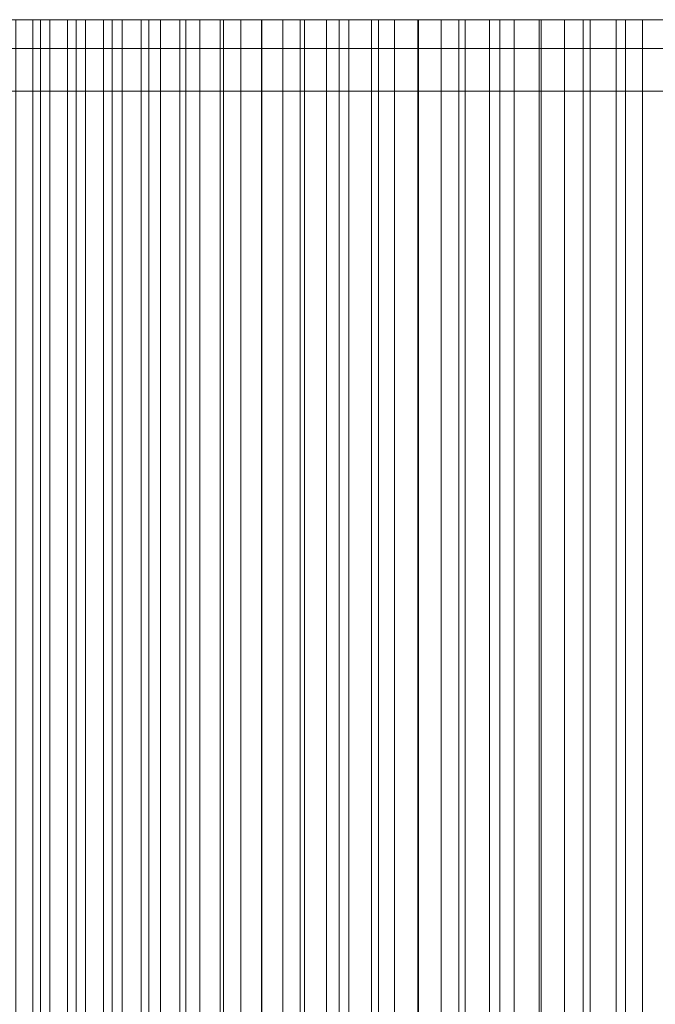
# Model space of a CAD drawing. Header units: centimetres. Extents: x -72 to 74, y -14 to 13.
# Tile 28 of 61: x -14.086 to -13.335, y 12.138 to 13.3. Entities that reach past the tile are written whole.
import ezdxf

# ---------------------------------------------------------------- set-up
doc = ezdxf.new("R2010")
doc.units = ezdxf.units.CM
doc.header["$LTSCALE"] = 2.54
doc.layers.add('Lucido design-1', color=7, linetype='Continuous')

# ---------------------------------------------------------------- blocks, each defined once
blk = doc.blocks.new('Gruppo-2-1')
at = {"color": 230, "linetype": 'Continuous', "lineweight": 9}
for points, invisible_edges in [([(-14.5734, 13.3, -57.895), (29.3447, 13.3, -58.895), (-15.5734, 13.3, -58.895), (-14.5734, 13.3, -57.895)], 13), ([(-15.082, 13.3, 102.6818), (-14.8999, 13.3, 103.8059), (-14.0083, 13.3, 103.0826), (-15.082, 13.3, 102.6818)], 15), ([(-15.082, 13.3, 102.6818), (-14.0083, 13.3, 103.0826), (-14.0294, 13.3, 102.9508), (-15.082, 13.3, 102.6818)], 13), ([(-15.082, 13.3, 102.6818), (-14.0294, 13.3, 102.9508), (-14.0501, 13.3, 102.8189), (-15.082, 13.3, 102.6818)], 13), ([(-15.082, 13.3, 102.6818), (-14.0501, 13.3, 102.8189), (-14.0705, 13.3, 102.6869), (-15.082, 13.3, 102.6818)], 13), ([(-15.082, 13.3, 102.6818), (-14.0705, 13.3, 102.6869), (-14.0904, 13.3, 102.5549), (-15.082, 13.3, 102.6818)], 13), ([(-14.8999, 13.3, 103.8059), (-14.7525, 13.3, 104.6059), (-13.8492, 13.3, 104.0036), (-14.8999, 13.3, 103.8059)], 15), ([(-14.8999, 13.3, 103.8059), (-13.8492, 13.3, 104.0036), (-13.8731, 13.3, 103.8723), (-14.8999, 13.3, 103.8059)], 13), ([(-14.8999, 13.3, 103.8059), (-13.8731, 13.3, 103.8723), (-13.8966, 13.3, 103.7408), (-14.8999, 13.3, 103.8059)], 13), ([(-14.8999, 13.3, 103.8059), (-13.8966, 13.3, 103.7408), (-13.9197, 13.3, 103.6093), (-14.8999, 13.3, 103.8059)], 13), ([(-14.8999, 13.3, 103.8059), (-13.9197, 13.3, 103.6093), (-13.9425, 13.3, 103.4777), (-14.8999, 13.3, 103.8059)], 13), ([(-14.8999, 13.3, 103.8059), (-13.9425, 13.3, 103.4777), (-13.9648, 13.3, 103.3461), (-14.8999, 13.3, 103.8059)], 13), ([(-14.8999, 13.3, 103.8059), (-13.9648, 13.3, 103.3461), (-13.9867, 13.3, 103.2144), (-14.8999, 13.3, 103.8059)], 13), ([(-14.8999, 13.3, 103.8059), (-13.9867, 13.3, 103.2144), (-14.0083, 13.3, 103.0826), (-14.8999, 13.3, 103.8059)], 13), ([(-14.7525, 13.3, 104.6059), (-14.5566, 13.3, 105.5621), (-13.6705, 13.3, 104.9211), (-14.7525, 13.3, 104.6059)], 15), ([(-14.7525, 13.3, 104.6059), (-13.6705, 13.3, 104.9211), (-13.6972, 13.3, 104.7903), (-14.7525, 13.3, 104.6059)], 13), ([(-14.7525, 13.3, 104.6059), (-13.6972, 13.3, 104.7903), (-13.7236, 13.3, 104.6593), (-14.7525, 13.3, 104.6059)], 13), ([(-14.7525, 13.3, 104.6059), (-13.7236, 13.3, 104.6593), (-13.7495, 13.3, 104.5284), (-14.7525, 13.3, 104.6059)], 13), ([(-14.7525, 13.3, 104.6059), (-13.7495, 13.3, 104.5284), (-13.775, 13.3, 104.3973), (-14.7525, 13.3, 104.6059)], 13), ([(-14.7525, 13.3, 104.6059), (-13.775, 13.3, 104.3973), (-13.8001, 13.3, 104.2661), (-14.7525, 13.3, 104.6059)], 13), ([(-14.7525, 13.3, 104.6059), (-13.8001, 13.3, 104.2661), (-13.8248, 13.3, 104.1349), (-14.7525, 13.3, 104.6059)], 13), ([(-14.7525, 13.3, 104.6059), (-13.8248, 13.3, 104.1349), (-13.8492, 13.3, 104.0036), (-14.7525, 13.3, 104.6059)], 13), ([(-14.5734, 13.3, -57.895), (29.3447, 13.3, -57.895), (29.3447, 13.3, -58.895), (-14.5734, 13.3, -57.895)], 12), ([(-14.5566, 13.3, 105.5621), (-14.3775, 13.3, 106.3555), (-13.502, 13.3, 105.7043), (-14.5566, 13.3, 105.5621)], 15), ([(-14.5566, 13.3, 105.5621), (-13.502, 13.3, 105.7043), (-13.531, 13.3, 105.574), (-14.5566, 13.3, 105.5621)], 13), ([(-14.5566, 13.3, 105.5621), (-13.531, 13.3, 105.574), (-13.5597, 13.3, 105.4436), (-14.5566, 13.3, 105.5621)], 13), ([(-14.5566, 13.3, 105.5621), (-13.5597, 13.3, 105.4436), (-13.588, 13.3, 105.3131), (-14.5566, 13.3, 105.5621)], 13), ([(-14.5566, 13.3, 105.5621), (-13.588, 13.3, 105.3131), (-13.6159, 13.3, 105.1825), (-14.5566, 13.3, 105.5621)], 13), ([(-14.5566, 13.3, 105.5621), (-13.6159, 13.3, 105.1825), (-13.6434, 13.3, 105.0518), (-14.5566, 13.3, 105.5621)], 13), ([(-14.5566, 13.3, 105.5621), (-13.6434, 13.3, 105.0518), (-13.6705, 13.3, 104.9211), (-14.5566, 13.3, 105.5621)], 13), ([(-14.3775, 13.3, 106.3555), (-14.2632, 13.3, 106.83), (-13.3506, 13.3, 106.3545), (-14.3775, 13.3, 106.3555)], 15), ([(-14.3775, 13.3, 106.3555), (-13.3506, 13.3, 106.3545), (-13.3816, 13.3, 106.2247), (-14.3775, 13.3, 106.3555)], 13), ([(-14.3775, 13.3, 106.3555), (-13.3816, 13.3, 106.2247), (-13.4123, 13.3, 106.0947), (-14.3775, 13.3, 106.3555)], 13), ([(-14.3775, 13.3, 106.3555), (-13.4123, 13.3, 106.0947), (-13.4426, 13.3, 105.9647), (-14.3775, 13.3, 106.3555)], 13), ([(-14.3775, 13.3, 106.3555), (-13.4426, 13.3, 105.9647), (-13.4725, 13.3, 105.8345), (-14.3775, 13.3, 106.3555)], 13), ([(-14.3775, 13.3, 106.3555), (-13.4725, 13.3, 105.8345), (-13.502, 13.3, 105.7043), (-14.3775, 13.3, 106.3555)], 13), ([(-14.2632, 13.3, 106.83), (-14.1438, 13.3, 107.3032), (-14.0613, 13.3, 107.618), (-14.2632, 13.3, 106.83)], 15), ([(-14.2632, 13.3, 106.83), (-14.0613, 13.3, 107.618), (-13.1894, 13.3, 107.0024), (-14.2632, 13.3, 106.83)], 15), ([(-14.2632, 13.3, 106.83), (-13.1894, 13.3, 107.0024), (-13.2224, 13.3, 106.873), (-14.2632, 13.3, 106.83)], 13), ([(-14.2632, 13.3, 106.83), (-13.2224, 13.3, 106.873), (-13.255, 13.3, 106.7435), (-14.2632, 13.3, 106.83)], 13), ([(-14.2632, 13.3, 106.83), (-13.255, 13.3, 106.7435), (-13.2873, 13.3, 106.614), (-14.2632, 13.3, 106.83)], 13), ([(-14.2632, 13.3, 106.83), (-13.2873, 13.3, 106.614), (-13.3191, 13.3, 106.4843), (-14.2632, 13.3, 106.83)], 13), ([(-14.2632, 13.3, 106.83), (-13.3191, 13.3, 106.4843), (-13.3506, 13.3, 106.3545), (-14.2632, 13.3, 106.83)], 13), ([(-14.1438, 13.3, 107.3032), (-14.1028, 13.3, 107.4607), (-14.0613, 13.3, 107.618), (-14.1438, 13.3, 107.3032)], 12), ([(-14.0613, 13.3, 107.618), (-14.0192, 13.3, 107.7751), (-13.9765, 13.3, 107.9321), (-14.0613, 13.3, 107.618)], 12), ([(-14.0613, 13.3, 107.618), (-13.9765, 13.3, 107.9321), (-13.8895, 13.3, 108.2456), (-14.0613, 13.3, 107.618)], 15), ([(-14.0613, 13.3, 107.618), (-13.8895, 13.3, 108.2456), (-13.8002, 13.3, 108.5585), (-14.0613, 13.3, 107.618)], 15), ([(-14.0613, 13.3, 107.618), (-13.8002, 13.3, 108.5585), (-12.983, 13.3, 107.7765), (-14.0613, 13.3, 107.618)], 15), ([(-14.0613, 13.3, 107.618), (-12.983, 13.3, 107.7765), (-13.0184, 13.3, 107.6478), (-14.0613, 13.3, 107.618)], 13), ([(-14.0613, 13.3, 107.618), (-13.0184, 13.3, 107.6478), (-13.0533, 13.3, 107.5189), (-14.0613, 13.3, 107.618)], 13), ([(-14.0613, 13.3, 107.618), (-13.0533, 13.3, 107.5189), (-13.0879, 13.3, 107.3899), (-14.0613, 13.3, 107.618)], 13), ([(-14.0613, 13.3, 107.618), (-13.0879, 13.3, 107.3899), (-13.1221, 13.3, 107.2609), (-14.0613, 13.3, 107.618)], 13), ([(-14.0613, 13.3, 107.618), (-13.1221, 13.3, 107.2609), (-13.156, 13.3, 107.1317), (-14.0613, 13.3, 107.618)], 13), ([(-14.0613, 13.3, 107.618), (-13.156, 13.3, 107.1317), (-13.1894, 13.3, 107.0024), (-14.0613, 13.3, 107.618)], 13), ([(-13.9765, 13.3, 107.9321), (-13.9333, 13.3, 108.0889), (-13.8895, 13.3, 108.2456), (-13.9765, 13.3, 107.9321)], 12), ([(-13.8895, 13.3, 108.2456), (-13.8451, 13.3, 108.4021), (-13.8002, 13.3, 108.5585), (-13.8895, 13.3, 108.2456)], 12), ([(-13.8002, 13.3, 108.5585), (-13.7547, 13.3, 108.7147), (-13.7087, 13.3, 108.8707), (-13.8002, 13.3, 108.5585)], 12), ([(-13.8002, 13.3, 108.5585), (-13.7087, 13.3, 108.8707), (-13.6149, 13.3, 109.1823), (-13.8002, 13.3, 108.5585)], 15), ([(-13.8002, 13.3, 108.5585), (-13.6149, 13.3, 109.1823), (-12.7625, 13.3, 108.5467), (-13.8002, 13.3, 108.5585)], 15), ([(-13.8002, 13.3, 108.5585), (-12.7625, 13.3, 108.5467), (-12.8002, 13.3, 108.4186), (-13.8002, 13.3, 108.5585)], 13), ([(-13.8002, 13.3, 108.5585), (-12.8002, 13.3, 108.4186), (-12.8376, 13.3, 108.2904), (-13.8002, 13.3, 108.5585)], 13), ([(-13.8002, 13.3, 108.5585), (-12.8376, 13.3, 108.2904), (-12.8745, 13.3, 108.1621), (-13.8002, 13.3, 108.5585)], 13), ([(-13.8002, 13.3, 108.5585), (-12.8745, 13.3, 108.1621), (-12.9111, 13.3, 108.0337), (-13.8002, 13.3, 108.5585)], 13), ([(-13.8002, 13.3, 108.5585), (-12.9111, 13.3, 108.0337), (-12.9472, 13.3, 107.9052), (-13.8002, 13.3, 108.5585)], 13), ([(-13.8002, 13.3, 108.5585), (-12.9472, 13.3, 107.9052), (-12.983, 13.3, 107.7765), (-13.8002, 13.3, 108.5585)], 13), ([(-13.7087, 13.3, 108.8707), (-13.662, 13.3, 109.0266), (-13.6149, 13.3, 109.1823), (-13.7087, 13.3, 108.8707)], 12), ([(-13.6149, 13.3, 109.1823), (-13.5671, 13.3, 109.3378), (-13.5188, 13.3, 109.4931), (-13.6149, 13.3, 109.1823)], 12), ([(-13.6149, 13.3, 109.1823), (-13.5188, 13.3, 109.4931), (-13.32, 13.3, 110.1127), (-13.6149, 13.3, 109.1823)], 15), ([(-13.6149, 13.3, 109.1823), (-13.32, 13.3, 110.1127), (-12.5281, 13.3, 109.3128), (-13.6149, 13.3, 109.1823)], 15), ([(-13.6149, 13.3, 109.1823), (-12.5281, 13.3, 109.3128), (-12.5681, 13.3, 109.1854), (-13.6149, 13.3, 109.1823)], 13), ([(-13.6149, 13.3, 109.1823), (-12.5681, 13.3, 109.1854), (-12.6078, 13.3, 109.0579), (-13.6149, 13.3, 109.1823)], 13), ([(-13.6149, 13.3, 109.1823), (-12.6078, 13.3, 109.0579), (-12.6471, 13.3, 108.9303), (-13.6149, 13.3, 109.1823)], 13), ([(-13.6149, 13.3, 109.1823), (-12.6471, 13.3, 108.9303), (-12.6859, 13.3, 108.8026), (-13.6149, 13.3, 109.1823)], 13), ([(-13.6149, 13.3, 109.1823), (-12.6859, 13.3, 108.8026), (-12.7244, 13.3, 108.6747), (-13.6149, 13.3, 109.1823)], 13), ([(-13.6149, 13.3, 109.1823), (-12.7244, 13.3, 108.6747), (-12.7625, 13.3, 108.5467), (-13.6149, 13.3, 109.1823)], 13), ([(-13.5188, 13.3, 109.4931), (-13.4699, 13.3, 109.6483), (-13.4205, 13.3, 109.8033), (-13.5188, 13.3, 109.4931)], 12), ([(-13.5188, 13.3, 109.4931), (-13.4205, 13.3, 109.8033), (-13.32, 13.3, 110.1127), (-13.5188, 13.3, 109.4931)], 15), ([(-13.4205, 13.3, 109.8033), (-13.3705, 13.3, 109.9581), (-13.32, 13.3, 110.1127), (-13.4205, 13.3, 109.8033)], 12), ([(-14.5734, 13.2658, 96.0359), (-14.2831, 13.2658, 101.0988), (-12.2797, 13.2658, 110.0745), (-14.5734, 13.2658, 96.0359)], 15), ([(-14.5734, 13.2658, 96.0359), (-12.2797, 13.2658, 110.0745), (-2.4276, 13.2658, 126.4085), (-14.5734, 13.2658, 96.0359)], 15), ([(-14.5734, 13.2658, 96.0359), (-2.4276, 13.2658, 126.4085), (35.8883, 13.2658, 139.5837), (-14.5734, 13.2658, 96.0359)], 15), ([(-14.5734, 13.2658, 96.0359), (35.8883, 13.2658, 139.5837), (73.3955, 13.2658, 95.1085), (-14.5734, 13.2658, 96.0359)], 15), ([(-14.5734, 13.2658, -57.895), (-14.5734, 13.2658, 96.0359), (73.3955, 13.2658, 95.1085), (-14.5734, 13.2658, -57.895)], 14), ([(-14.5734, 13.2658, -57.895), (73.3955, 13.2658, 95.1085), (73.3955, 13.2658, -57.895), (-14.5734, 13.2658, -57.895)], 9), ([(-14.2831, 13.2658, 101.0988), (-14.0904, 13.2658, 102.5549), (-13.9425, 13.2658, 103.4777), (-14.2831, 13.2658, 101.0988)], 15), ([(-14.2831, 13.2658, 101.0988), (-13.9425, 13.2658, 103.4777), (-13.6159, 13.2658, 105.1825), (-14.2831, 13.2658, 101.0988)], 15), ([(-14.2831, 13.2658, 101.0988), (-13.6159, 13.2658, 105.1825), (-12.2797, 13.2658, 110.0745), (-14.2831, 13.2658, 101.0988)], 15), ([(-14.0904, 13.2658, 102.5549), (-14.0705, 13.2658, 102.6869), (-14.0501, 13.2658, 102.8189), (-14.0904, 13.2658, 102.5549)], 12), ([(-14.0904, 13.2658, 102.5549), (-14.0501, 13.2658, 102.8189), (-14.0083, 13.2658, 103.0826), (-14.0904, 13.2658, 102.5549)], 15), ([(-14.0904, 13.2658, 102.5549), (-14.0083, 13.2658, 103.0826), (-13.9425, 13.2658, 103.4777), (-14.0904, 13.2658, 102.5549)], 15), ([(-14.0501, 13.2658, 102.8189), (-14.0294, 13.2658, 102.9508), (-14.0083, 13.2658, 103.0826), (-14.0501, 13.2658, 102.8189)], 12), ([(-14.0083, 13.2658, 103.0826), (-13.9867, 13.2658, 103.2144), (-13.9648, 13.2658, 103.3461), (-14.0083, 13.2658, 103.0826)], 12), ([(-14.0083, 13.2658, 103.0826), (-13.9648, 13.2658, 103.3461), (-13.9425, 13.2658, 103.4777), (-14.0083, 13.2658, 103.0826)], 13), ([(-13.9425, 13.2658, 103.4777), (-13.9197, 13.2658, 103.6093), (-13.8966, 13.2658, 103.7408), (-13.9425, 13.2658, 103.4777)], 12), ([(-13.9425, 13.2658, 103.4777), (-13.8966, 13.2658, 103.7408), (-13.8731, 13.2658, 103.8723), (-13.9425, 13.2658, 103.4777)], 13), ([(-13.9425, 13.2658, 103.4777), (-13.8731, 13.2658, 103.8723), (-13.8248, 13.2658, 104.1349), (-13.9425, 13.2658, 103.4777)], 15), ([(-13.9425, 13.2658, 103.4777), (-13.8248, 13.2658, 104.1349), (-13.7495, 13.2658, 104.5284), (-13.9425, 13.2658, 103.4777)], 15), ([(-13.9425, 13.2658, 103.4777), (-13.7495, 13.2658, 104.5284), (-13.6159, 13.2658, 105.1825), (-13.9425, 13.2658, 103.4777)], 15), ([(-13.8731, 13.2658, 103.8723), (-13.8492, 13.2658, 104.0036), (-13.8248, 13.2658, 104.1349), (-13.8731, 13.2658, 103.8723)], 12), ([(-13.8248, 13.2658, 104.1349), (-13.8001, 13.2658, 104.2661), (-13.7495, 13.2658, 104.5284), (-13.8248, 13.2658, 104.1349)], 14), ([(-13.8001, 13.2658, 104.2661), (-13.775, 13.2658, 104.3973), (-13.7495, 13.2658, 104.5284), (-13.8001, 13.2658, 104.2661)], 12), ([(-13.7495, 13.2658, 104.5284), (-13.7236, 13.2658, 104.6593), (-13.6972, 13.2658, 104.7903), (-13.7495, 13.2658, 104.5284)], 12), ([(-13.7495, 13.2658, 104.5284), (-13.6972, 13.2658, 104.7903), (-13.6705, 13.2658, 104.9211), (-13.7495, 13.2658, 104.5284)], 13), ([(-13.7495, 13.2658, 104.5284), (-13.6705, 13.2658, 104.9211), (-13.6159, 13.2658, 105.1825), (-13.7495, 13.2658, 104.5284)], 15), ([(-13.6705, 13.2658, 104.9211), (-13.6434, 13.2658, 105.0518), (-13.6159, 13.2658, 105.1825), (-13.6705, 13.2658, 104.9211)], 12), ([(-13.6159, 13.2658, 105.1825), (-13.588, 13.2658, 105.3131), (-13.5597, 13.2658, 105.4436), (-13.6159, 13.2658, 105.1825)], 12), ([(-13.6159, 13.2658, 105.1825), (-13.5597, 13.2658, 105.4436), (-13.531, 13.2658, 105.574), (-13.6159, 13.2658, 105.1825)], 13), ([(-13.6159, 13.2658, 105.1825), (-13.531, 13.2658, 105.574), (-13.3816, 13.2658, 106.2247), (-13.6159, 13.2658, 105.1825)], 15), ([(-13.6159, 13.2658, 105.1825), (-13.3816, 13.2658, 106.2247), (-13.1894, 13.2658, 107.0024), (-13.6159, 13.2658, 105.1825)], 15), ([(-13.6159, 13.2658, 105.1825), (-13.1894, 13.2658, 107.0024), (-12.8376, 13.2658, 108.2904), (-13.6159, 13.2658, 105.1825)], 15), ([(-13.6159, 13.2658, 105.1825), (-12.8376, 13.2658, 108.2904), (-12.2797, 13.2658, 110.0745), (-13.6159, 13.2658, 105.1825)], 15), ([(-13.531, 13.2658, 105.574), (-13.502, 13.2658, 105.7043), (-13.4725, 13.2658, 105.8345), (-13.531, 13.2658, 105.574)], 12), ([(-13.531, 13.2658, 105.574), (-13.4725, 13.2658, 105.8345), (-13.4426, 13.2658, 105.9647), (-13.531, 13.2658, 105.574)], 13), ([(-13.531, 13.2658, 105.574), (-13.4426, 13.2658, 105.9647), (-13.3816, 13.2658, 106.2247), (-13.531, 13.2658, 105.574)], 15), ([(-13.4426, 13.2658, 105.9647), (-13.4123, 13.2658, 106.0947), (-13.3816, 13.2658, 106.2247), (-13.4426, 13.2658, 105.9647)], 12), ([(-13.3816, 13.2658, 106.2247), (-13.3506, 13.2658, 106.3545), (-13.2873, 13.2658, 106.614), (-13.3816, 13.2658, 106.2247)], 14), ([(-13.3816, 13.2658, 106.2247), (-13.2873, 13.2658, 106.614), (-13.1894, 13.2658, 107.0024), (-13.3816, 13.2658, 106.2247)], 15), ([(-13.3506, 13.2658, 106.3545), (-13.3191, 13.2658, 106.4843), (-13.2873, 13.2658, 106.614), (-13.3506, 13.2658, 106.3545)], 12), ([(-14.5734, 13.2158, 96.0359), (-14.2831, 13.2158, 101.0988), (-12.2797, 13.2158, 110.0745), (-14.5734, 13.2158, 96.0359)], 15), ([(-14.5734, 13.2158, 96.0359), (-12.2797, 13.2158, 110.0745), (-2.4276, 13.2158, 126.4085), (-14.5734, 13.2158, 96.0359)], 15), ([(-14.5734, 13.2158, 96.0359), (-2.4276, 13.2158, 126.4085), (35.8883, 13.2158, 139.5837), (-14.5734, 13.2158, 96.0359)], 15), ([(-14.5734, 13.2158, 96.0359), (35.8883, 13.2158, 139.5837), (73.3955, 13.2158, 95.1085), (-14.5734, 13.2158, 96.0359)], 15), ([(-14.5734, 13.2158, -57.895), (-14.5734, 13.2158, 96.0359), (73.3955, 13.2158, 95.1085), (-14.5734, 13.2158, -57.895)], 14), ([(-14.5734, 13.2158, -57.895), (73.3955, 13.2158, 95.1085), (73.3955, 13.2158, -57.895), (-14.5734, 13.2158, -57.895)], 9), ([(-14.2831, 13.2158, 101.0988), (-14.0904, 13.2158, 102.5549), (-13.9425, 13.2158, 103.4777), (-14.2831, 13.2158, 101.0988)], 15), ([(-14.2831, 13.2158, 101.0988), (-13.9425, 13.2158, 103.4777), (-13.6159, 13.2158, 105.1825), (-14.2831, 13.2158, 101.0988)], 15), ([(-14.2831, 13.2158, 101.0988), (-13.6159, 13.2158, 105.1825), (-12.2797, 13.2158, 110.0745), (-14.2831, 13.2158, 101.0988)], 15), ([(-14.0904, 13.2158, 102.5549), (-14.0705, 13.2158, 102.6869), (-14.0501, 13.2158, 102.8189), (-14.0904, 13.2158, 102.5549)], 12), ([(-14.0904, 13.2158, 102.5549), (-14.0501, 13.2158, 102.8189), (-14.0083, 13.2158, 103.0826), (-14.0904, 13.2158, 102.5549)], 15), ([(-14.0904, 13.2158, 102.5549), (-14.0083, 13.2158, 103.0826), (-13.9425, 13.2158, 103.4777), (-14.0904, 13.2158, 102.5549)], 15), ([(-14.0501, 13.2158, 102.8189), (-14.0294, 13.2158, 102.9508), (-14.0083, 13.2158, 103.0826), (-14.0501, 13.2158, 102.8189)], 12), ([(-14.0083, 13.2158, 103.0826), (-13.9867, 13.2158, 103.2144), (-13.9648, 13.2158, 103.3461), (-14.0083, 13.2158, 103.0826)], 12), ([(-14.0083, 13.2158, 103.0826), (-13.9648, 13.2158, 103.3461), (-13.9425, 13.2158, 103.4777), (-14.0083, 13.2158, 103.0826)], 13), ([(-13.9425, 13.2158, 103.4777), (-13.9197, 13.2158, 103.6093), (-13.8966, 13.2158, 103.7408), (-13.9425, 13.2158, 103.4777)], 12), ([(-13.9425, 13.2158, 103.4777), (-13.8966, 13.2158, 103.7408), (-13.8731, 13.2158, 103.8723), (-13.9425, 13.2158, 103.4777)], 13), ([(-13.9425, 13.2158, 103.4777), (-13.8731, 13.2158, 103.8723), (-13.8248, 13.2158, 104.1349), (-13.9425, 13.2158, 103.4777)], 15), ([(-13.9425, 13.2158, 103.4777), (-13.8248, 13.2158, 104.1349), (-13.7495, 13.2158, 104.5284), (-13.9425, 13.2158, 103.4777)], 15), ([(-13.9425, 13.2158, 103.4777), (-13.7495, 13.2158, 104.5284), (-13.6159, 13.2158, 105.1825), (-13.9425, 13.2158, 103.4777)], 15), ([(-13.8731, 13.2158, 103.8723), (-13.8492, 13.2158, 104.0036), (-13.8248, 13.2158, 104.1349), (-13.8731, 13.2158, 103.8723)], 12), ([(-13.8248, 13.2158, 104.1349), (-13.8001, 13.2158, 104.2661), (-13.7495, 13.2158, 104.5284), (-13.8248, 13.2158, 104.1349)], 14), ([(-13.8001, 13.2158, 104.2661), (-13.775, 13.2158, 104.3973), (-13.7495, 13.2158, 104.5284), (-13.8001, 13.2158, 104.2661)], 12), ([(-13.7495, 13.2158, 104.5284), (-13.7236, 13.2158, 104.6593), (-13.6972, 13.2158, 104.7903), (-13.7495, 13.2158, 104.5284)], 12), ([(-13.7495, 13.2158, 104.5284), (-13.6972, 13.2158, 104.7903), (-13.6705, 13.2158, 104.9211), (-13.7495, 13.2158, 104.5284)], 13), ([(-13.7495, 13.2158, 104.5284), (-13.6705, 13.2158, 104.9211), (-13.6159, 13.2158, 105.1825), (-13.7495, 13.2158, 104.5284)], 15), ([(-13.6705, 13.2158, 104.9211), (-13.6434, 13.2158, 105.0518), (-13.6159, 13.2158, 105.1825), (-13.6705, 13.2158, 104.9211)], 12), ([(-13.6159, 13.2158, 105.1825), (-13.588, 13.2158, 105.3131), (-13.5597, 13.2158, 105.4436), (-13.6159, 13.2158, 105.1825)], 12), ([(-13.6159, 13.2158, 105.1825), (-13.5597, 13.2158, 105.4436), (-13.531, 13.2158, 105.574), (-13.6159, 13.2158, 105.1825)], 13), ([(-13.6159, 13.2158, 105.1825), (-13.531, 13.2158, 105.574), (-13.3816, 13.2158, 106.2247), (-13.6159, 13.2158, 105.1825)], 15), ([(-13.6159, 13.2158, 105.1825), (-13.3816, 13.2158, 106.2247), (-13.1894, 13.2158, 107.0024), (-13.6159, 13.2158, 105.1825)], 15), ([(-13.6159, 13.2158, 105.1825), (-13.1894, 13.2158, 107.0024), (-12.8376, 13.2158, 108.2904), (-13.6159, 13.2158, 105.1825)], 15), ([(-13.6159, 13.2158, 105.1825), (-12.8376, 13.2158, 108.2904), (-12.2797, 13.2158, 110.0745), (-13.6159, 13.2158, 105.1825)], 15), ([(-13.531, 13.2158, 105.574), (-13.502, 13.2158, 105.7043), (-13.4725, 13.2158, 105.8345), (-13.531, 13.2158, 105.574)], 12), ([(-13.531, 13.2158, 105.574), (-13.4725, 13.2158, 105.8345), (-13.4426, 13.2158, 105.9647), (-13.531, 13.2158, 105.574)], 13), ([(-13.531, 13.2158, 105.574), (-13.4426, 13.2158, 105.9647), (-13.3816, 13.2158, 106.2247), (-13.531, 13.2158, 105.574)], 15), ([(-13.4426, 13.2158, 105.9647), (-13.4123, 13.2158, 106.0947), (-13.3816, 13.2158, 106.2247), (-13.4426, 13.2158, 105.9647)], 12), ([(-13.3816, 13.2158, 106.2247), (-13.3506, 13.2158, 106.3545), (-13.2873, 13.2158, 106.614), (-13.3816, 13.2158, 106.2247)], 14), ([(-13.3816, 13.2158, 106.2247), (-13.2873, 13.2158, 106.614), (-13.1894, 13.2158, 107.0024), (-13.3816, 13.2158, 106.2247)], 15), ([(-13.3506, 13.2158, 106.3545), (-13.3191, 13.2158, 106.4843), (-13.2873, 13.2158, 106.614), (-13.3506, 13.2158, 106.3545)], 12)]:
    blk.add_3dface(points, dxfattribs=dict(at, invisible_edges=invisible_edges))
for points in [[(-15.5734, 13.3, -58.895), (-15.5734, 9.3, -58.895), (29.3447, 9.3, -58.895), (29.3447, 13.3, -58.895)], [(29.3447, 13.3, -57.895), (29.3447, 9.3, -57.895), (-14.5734, 9.3, -57.895), (-14.5734, 13.3, -57.895)], [(-14.0613, 13.3, 107.618), (-14.0613, 9.3, 107.618), (-14.1028, 9.3, 107.4607), (-14.1028, 13.3, 107.4607)], [(-14.0904, 13.3, 102.5549), (-14.0904, 9.3, 102.5549), (-14.0705, 9.3, 102.6869), (-14.0705, 13.3, 102.6869)], [(-14.0705, 13.3, 102.6869), (-14.0705, 9.3, 102.6869), (-14.0501, 9.3, 102.8189), (-14.0501, 13.3, 102.8189)], [(-14.0192, 13.3, 107.7751), (-14.0192, 9.3, 107.7751), (-14.0613, 9.3, 107.618), (-14.0613, 13.3, 107.618)], [(-14.0501, 13.3, 102.8189), (-14.0501, 9.3, 102.8189), (-14.0294, 9.3, 102.9508), (-14.0294, 13.3, 102.9508)], [(-14.0294, 13.3, 102.9508), (-14.0294, 9.3, 102.9508), (-14.0083, 9.3, 103.0826), (-14.0083, 13.3, 103.0826)], [(-13.9765, 13.3, 107.9321), (-13.9765, 9.3, 107.9321), (-14.0192, 9.3, 107.7751), (-14.0192, 13.3, 107.7751)], [(-14.0083, 13.3, 103.0826), (-14.0083, 9.3, 103.0826), (-13.9867, 9.3, 103.2144), (-13.9867, 13.3, 103.2144)], [(-13.9867, 13.3, 103.2144), (-13.9867, 9.3, 103.2144), (-13.9648, 9.3, 103.3461), (-13.9648, 13.3, 103.3461)], [(-13.9333, 13.3, 108.0889), (-13.9333, 9.3, 108.0889), (-13.9765, 9.3, 107.9321), (-13.9765, 13.3, 107.9321)], [(-13.9648, 13.3, 103.3461), (-13.9648, 9.3, 103.3461), (-13.9425, 9.3, 103.4777), (-13.9425, 13.3, 103.4777)], [(-13.9425, 13.3, 103.4777), (-13.9425, 9.3, 103.4777), (-13.9197, 9.3, 103.6093), (-13.9197, 13.3, 103.6093)], [(-13.8895, 13.3, 108.2456), (-13.8895, 9.3, 108.2456), (-13.9333, 9.3, 108.0889), (-13.9333, 13.3, 108.0889)], [(-13.9197, 13.3, 103.6093), (-13.9197, 9.3, 103.6093), (-13.8966, 9.3, 103.7408), (-13.8966, 13.3, 103.7408)], [(-13.8966, 13.3, 103.7408), (-13.8966, 9.3, 103.7408), (-13.8731, 9.3, 103.8723), (-13.8731, 13.3, 103.8723)], [(-13.8451, 13.3, 108.4021), (-13.8451, 9.3, 108.4021), (-13.8895, 9.3, 108.2456), (-13.8895, 13.3, 108.2456)], [(-13.8731, 13.3, 103.8723), (-13.8731, 9.3, 103.8723), (-13.8492, 9.3, 104.0036), (-13.8492, 13.3, 104.0036)], [(-13.8492, 13.3, 104.0036), (-13.8492, 9.3, 104.0036), (-13.8248, 9.3, 104.1349), (-13.8248, 13.3, 104.1349)], [(-13.8002, 13.3, 108.5585), (-13.8002, 9.3, 108.5585), (-13.8451, 9.3, 108.4021), (-13.8451, 13.3, 108.4021)], [(-13.8248, 13.3, 104.1349), (-13.8248, 9.3, 104.1349), (-13.8001, 9.3, 104.2661), (-13.8001, 13.3, 104.2661)], [(-13.7547, 13.3, 108.7147), (-13.7547, 9.3, 108.7147), (-13.8002, 9.3, 108.5585), (-13.8002, 13.3, 108.5585)], [(-13.8001, 13.3, 104.2661), (-13.8001, 9.3, 104.2661), (-13.775, 9.3, 104.3973), (-13.775, 13.3, 104.3973)], [(-13.775, 13.3, 104.3973), (-13.775, 9.3, 104.3973), (-13.7495, 9.3, 104.5284), (-13.7495, 13.3, 104.5284)], [(-13.7087, 13.3, 108.8707), (-13.7087, 9.3, 108.8707), (-13.7547, 9.3, 108.7147), (-13.7547, 13.3, 108.7147)], [(-13.7495, 13.3, 104.5284), (-13.7495, 9.3, 104.5284), (-13.7236, 9.3, 104.6593), (-13.7236, 13.3, 104.6593)], [(-13.7236, 13.3, 104.6593), (-13.7236, 9.3, 104.6593), (-13.6972, 9.3, 104.7903), (-13.6972, 13.3, 104.7903)], [(-13.662, 13.3, 109.0266), (-13.662, 9.3, 109.0266), (-13.7087, 9.3, 108.8707), (-13.7087, 13.3, 108.8707)], [(-13.6972, 13.3, 104.7903), (-13.6972, 9.3, 104.7903), (-13.6705, 9.3, 104.9211), (-13.6705, 13.3, 104.9211)], [(-13.6705, 13.3, 104.9211), (-13.6705, 9.3, 104.9211), (-13.6434, 9.3, 105.0518), (-13.6434, 13.3, 105.0518)], [(-13.6149, 13.3, 109.1823), (-13.6149, 9.3, 109.1823), (-13.662, 9.3, 109.0266), (-13.662, 13.3, 109.0266)], [(-13.6434, 13.3, 105.0518), (-13.6434, 9.3, 105.0518), (-13.6159, 9.3, 105.1825), (-13.6159, 13.3, 105.1825)], [(-13.6159, 13.3, 105.1825), (-13.6159, 9.3, 105.1825), (-13.588, 9.3, 105.3131), (-13.588, 13.3, 105.3131)], [(-13.5671, 13.3, 109.3378), (-13.5671, 9.3, 109.3378), (-13.6149, 9.3, 109.1823), (-13.6149, 13.3, 109.1823)], [(-13.588, 13.3, 105.3131), (-13.588, 9.3, 105.3131), (-13.5597, 9.3, 105.4436), (-13.5597, 13.3, 105.4436)], [(-13.5188, 13.3, 109.4931), (-13.5188, 9.3, 109.4931), (-13.5671, 9.3, 109.3378), (-13.5671, 13.3, 109.3378)], [(-13.5597, 13.3, 105.4436), (-13.5597, 9.3, 105.4436), (-13.531, 9.3, 105.574), (-13.531, 13.3, 105.574)], [(-13.531, 13.3, 105.574), (-13.531, 9.3, 105.574), (-13.502, 9.3, 105.7043), (-13.502, 13.3, 105.7043)], [(-13.4699, 13.3, 109.6483), (-13.4699, 9.3, 109.6483), (-13.5188, 9.3, 109.4931), (-13.5188, 13.3, 109.4931)], [(-13.502, 13.3, 105.7043), (-13.502, 9.3, 105.7043), (-13.4725, 9.3, 105.8345), (-13.4725, 13.3, 105.8345)], [(-13.4725, 13.3, 105.8345), (-13.4725, 9.3, 105.8345), (-13.4426, 9.3, 105.9647), (-13.4426, 13.3, 105.9647)], [(-13.4205, 13.3, 109.8033), (-13.4205, 9.3, 109.8033), (-13.4699, 9.3, 109.6483), (-13.4699, 13.3, 109.6483)], [(-13.4426, 13.3, 105.9647), (-13.4426, 9.3, 105.9647), (-13.4123, 9.3, 106.0947), (-13.4123, 13.3, 106.0947)], [(-13.3705, 13.3, 109.9581), (-13.3705, 9.3, 109.9581), (-13.4205, 9.3, 109.8033), (-13.4205, 13.3, 109.8033)], [(-13.4123, 13.3, 106.0947), (-13.4123, 9.3, 106.0947), (-13.3816, 9.3, 106.2247), (-13.3816, 13.3, 106.2247)], [(-13.3816, 13.3, 106.2247), (-13.3816, 9.3, 106.2247), (-13.3506, 9.3, 106.3545), (-13.3506, 13.3, 106.3545)], [(-13.32, 13.3, 110.1127), (-13.32, 9.3, 110.1127), (-13.3705, 9.3, 109.9581), (-13.3705, 13.3, 109.9581)], [(-13.3506, 13.3, 106.3545), (-13.3506, 9.3, 106.3545), (-13.3191, 9.3, 106.4843), (-13.3191, 13.3, 106.4843)], [(-14.5734, 13.2658, -57.895), (-14.5734, 13.2158, -57.895), (73.3955, 13.2158, -57.895), (73.3955, 13.2658, -57.895)], [(-14.0705, 13.2658, 102.6869), (-14.0705, 13.2158, 102.6869), (-14.0904, 13.2158, 102.5549), (-14.0904, 13.2658, 102.5549)], [(-14.0501, 13.2658, 102.8189), (-14.0501, 13.2158, 102.8189), (-14.0705, 13.2158, 102.6869), (-14.0705, 13.2658, 102.6869)], [(-14.0294, 13.2658, 102.9508), (-14.0294, 13.2158, 102.9508), (-14.0501, 13.2158, 102.8189), (-14.0501, 13.2658, 102.8189)], [(-14.0083, 13.2658, 103.0826), (-14.0083, 13.2158, 103.0826), (-14.0294, 13.2158, 102.9508), (-14.0294, 13.2658, 102.9508)], [(-13.9867, 13.2658, 103.2144), (-13.9867, 13.2158, 103.2144), (-14.0083, 13.2158, 103.0826), (-14.0083, 13.2658, 103.0826)], [(-13.9648, 13.2658, 103.3461), (-13.9648, 13.2158, 103.3461), (-13.9867, 13.2158, 103.2144), (-13.9867, 13.2658, 103.2144)], [(-13.9425, 13.2658, 103.4777), (-13.9425, 13.2158, 103.4777), (-13.9648, 13.2158, 103.3461), (-13.9648, 13.2658, 103.3461)], [(-13.9197, 13.2658, 103.6093), (-13.9197, 13.2158, 103.6093), (-13.9425, 13.2158, 103.4777), (-13.9425, 13.2658, 103.4777)], [(-13.8966, 13.2658, 103.7408), (-13.8966, 13.2158, 103.7408), (-13.9197, 13.2158, 103.6093), (-13.9197, 13.2658, 103.6093)], [(-13.8731, 13.2658, 103.8723), (-13.8731, 13.2158, 103.8723), (-13.8966, 13.2158, 103.7408), (-13.8966, 13.2658, 103.7408)], [(-13.8492, 13.2658, 104.0036), (-13.8492, 13.2158, 104.0036), (-13.8731, 13.2158, 103.8723), (-13.8731, 13.2658, 103.8723)], [(-13.8248, 13.2658, 104.1349), (-13.8248, 13.2158, 104.1349), (-13.8492, 13.2158, 104.0036), (-13.8492, 13.2658, 104.0036)], [(-13.8001, 13.2658, 104.2661), (-13.8001, 13.2158, 104.2661), (-13.8248, 13.2158, 104.1349), (-13.8248, 13.2658, 104.1349)], [(-13.775, 13.2658, 104.3973), (-13.775, 13.2158, 104.3973), (-13.8001, 13.2158, 104.2661), (-13.8001, 13.2658, 104.2661)], [(-13.7495, 13.2658, 104.5284), (-13.7495, 13.2158, 104.5284), (-13.775, 13.2158, 104.3973), (-13.775, 13.2658, 104.3973)], [(-13.7236, 13.2658, 104.6593), (-13.7236, 13.2158, 104.6593), (-13.7495, 13.2158, 104.5284), (-13.7495, 13.2658, 104.5284)], [(-13.6972, 13.2658, 104.7903), (-13.6972, 13.2158, 104.7903), (-13.7236, 13.2158, 104.6593), (-13.7236, 13.2658, 104.6593)], [(-13.6705, 13.2658, 104.9211), (-13.6705, 13.2158, 104.9211), (-13.6972, 13.2158, 104.7903), (-13.6972, 13.2658, 104.7903)], [(-13.6434, 13.2658, 105.0518), (-13.6434, 13.2158, 105.0518), (-13.6705, 13.2158, 104.9211), (-13.6705, 13.2658, 104.9211)], [(-13.6159, 13.2658, 105.1825), (-13.6159, 13.2158, 105.1825), (-13.6434, 13.2158, 105.0518), (-13.6434, 13.2658, 105.0518)], [(-13.588, 13.2658, 105.3131), (-13.588, 13.2158, 105.3131), (-13.6159, 13.2158, 105.1825), (-13.6159, 13.2658, 105.1825)], [(-13.5597, 13.2658, 105.4436), (-13.5597, 13.2158, 105.4436), (-13.588, 13.2158, 105.3131), (-13.588, 13.2658, 105.3131)], [(-13.531, 13.2658, 105.574), (-13.531, 13.2158, 105.574), (-13.5597, 13.2158, 105.4436), (-13.5597, 13.2658, 105.4436)], [(-13.502, 13.2658, 105.7043), (-13.502, 13.2158, 105.7043), (-13.531, 13.2158, 105.574), (-13.531, 13.2658, 105.574)], [(-13.4725, 13.2658, 105.8345), (-13.4725, 13.2158, 105.8345), (-13.502, 13.2158, 105.7043), (-13.502, 13.2658, 105.7043)], [(-13.4426, 13.2658, 105.9647), (-13.4426, 13.2158, 105.9647), (-13.4725, 13.2158, 105.8345), (-13.4725, 13.2658, 105.8345)], [(-13.4123, 13.2658, 106.0947), (-13.4123, 13.2158, 106.0947), (-13.4426, 13.2158, 105.9647), (-13.4426, 13.2658, 105.9647)], [(-13.3816, 13.2658, 106.2247), (-13.3816, 13.2158, 106.2247), (-13.4123, 13.2158, 106.0947), (-13.4123, 13.2658, 106.0947)], [(-13.3506, 13.2658, 106.3545), (-13.3506, 13.2158, 106.3545), (-13.3816, 13.2158, 106.2247), (-13.3816, 13.2658, 106.2247)], [(-13.3191, 13.2658, 106.4843), (-13.3191, 13.2158, 106.4843), (-13.3506, 13.2158, 106.3545), (-13.3506, 13.2658, 106.3545)]]:
    blk.add_3dface(points, dxfattribs=at)
blk = doc.blocks.new('Gruppo-3-1')
at = {"color": 230}
blk.add_blockref('Gruppo-2-1', (0, 0), dxfattribs=at)

msp = doc.modelspace()

# ---------------------------------------------------------------- block references
at = {"layer": 'Lucido design-1', "color": 230, "true_color": 0xff0066}
msp.add_blockref('Gruppo-3-1', (0, 0), dxfattribs=at)

doc.saveas('drawing.dxf')
